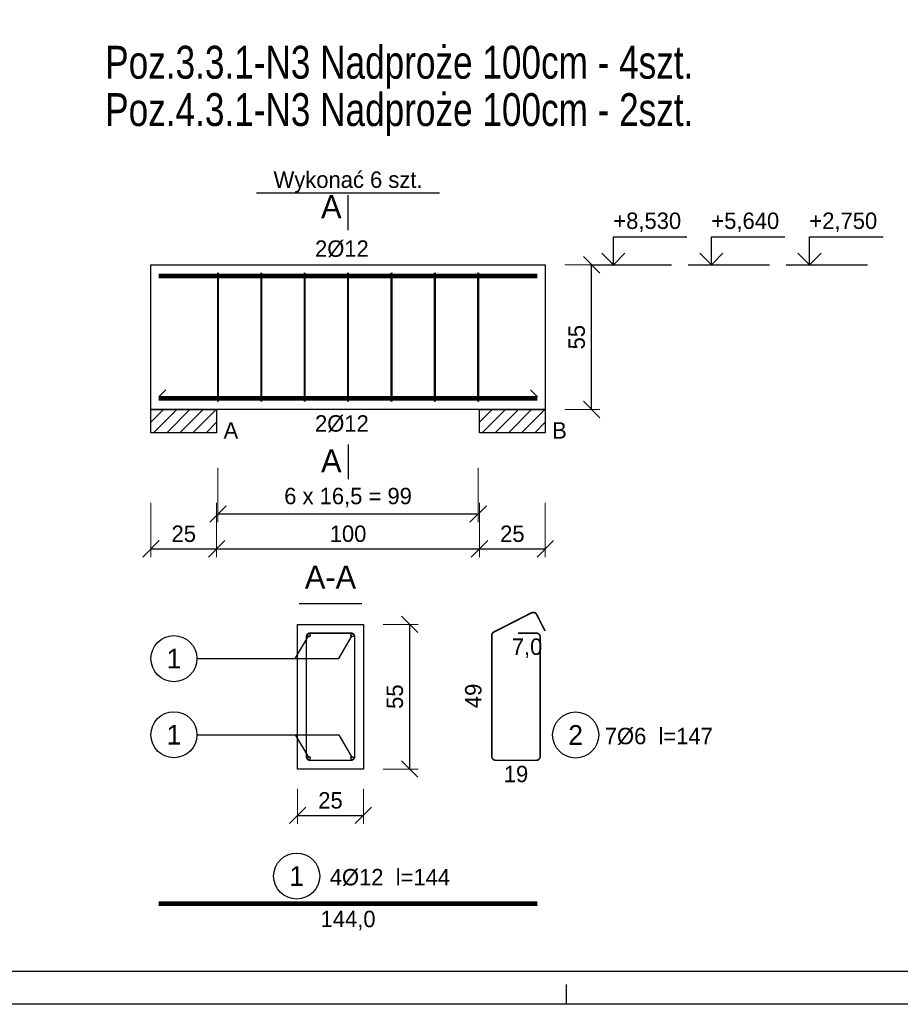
# Model space of a CAD drawing. Header units: millimetres. Extents: x -5773 to -2898, y -9833 to -1081.
# Tile 20 of 53: x -3556 to -3221, y -6855 to -6481. Entities that reach past the tile are written whole.
import ezdxf
from ezdxf.enums import TextEntityAlignment as Align

# ---------------------------------------------------------------- set-up
doc = ezdxf.new("R2010")
doc.units = ezdxf.units.MM
doc.header["$LTSCALE"] = 25
for name, color, linetype in [('BA_pdz', 2, 'Continuous'), ('BA_ram', 2, 'Continuous'), ('BA_txg', 3, 'Continuous')]:
    doc.layers.add(name, color=color, linetype=linetype)
doc.styles.add('BIKTG', font='bikromsw.shx', dxfattribs={"width": 0.85})
doc.styles.add('SPECBUD_TXT', font='txt')
doc.dimstyles.new('SPECBUD', dxfattribs={"dimscale": 25, "dimtxt": 0.25, "dimasz": 0.25, "dimexe": 0.125, "dimexo": 0.3, "dimgap": 0.1, "dimtad": 1, "dimdec": 0, "dimzin": 0, "dimtxsty": 'SPECBUD_TXT', "dimblk": 'OBLIQUE', "dimblk1": 'OBLIQUE', "dimblk2": 'OBLIQUE', "dimcen": 0.1, "dimclrt": 2, "dimadec": 0, "dimazin": 0, "dimtfac": 1, "dimtdec": 4, "dimtofl": 0, "dimtmove": 0, "dimatfit": 3, "dimfxl": 0.7, "dimfxlon": 1, "dimtolj": 1, "dimtzin": 0, "dimlwe": 0, "dimarcsym": 0})
pattern_1 = [(45, (-3515.2367, -6522.78), (2.5, -2.5), [])]

# ---------------------------------------------------------------- blocks, each defined once
blk = doc.blocks.new('_OBLIQUE')
at = {"color": 0, "lineweight": -2}
blk.add_line((-0.5, -0.5), (0.5, 0.5), dxfattribs=at)
blk = doc.blocks.new('*D421')
at = {"color": 0, "lineweight": 0, "ltscale": 125}
for p, q in [((-3348.9, -6574.11), (-3335.61, -6574.11)), ((-3348.9, -6629.11), (-3335.61, -6629.11))]:
    blk.add_line(p, q, dxfattribs=at)
at = {"color": 0, "lineweight": -2, "ltscale": 125}
blk.add_line((-3338.74, -6629.11), (-3338.74, -6574.11), dxfattribs=at)
at = {"layer": 'Defpoints', "color": 0}
for p in [(-3356.4, -6574.11), (-3338.74, -6574.11), (-3356.4, -6629.11)]:
    blk.add_point(p, dxfattribs=at)
at = {"color": 0, "lineweight": -2, "xscale": 6.25, "yscale": 6.25, "zscale": 6.25}
for p, rotation in [((-3338.74, -6574.11), 90), ((-3338.74, -6629.11), 270)]:
    blk.add_blockref('_OBLIQUE', p, dxfattribs=dict(at, rotation=rotation))
at = {"color": 2, "insert": (-3344.41, -6601.61), "char_height": 6.25, "attachment_point": 5, "rotation": 90, "style": 'SPECBUD_TXT'}
blk.add_mtext('\\A1;55', dxfattribs=at)
blk = doc.blocks.new('*D422')
at = {"color": 0, "lineweight": 0, "ltscale": 125}
for p, q in [((-3506.4, -6664.59), (-3506.4, -6685.22)), ((-3481.4, -6664.59), (-3481.4, -6685.22))]:
    blk.add_line(p, q, dxfattribs=at)
at = {"color": 0, "lineweight": -2, "ltscale": 125}
blk.add_line((-3506.4, -6682.09), (-3481.4, -6682.09), dxfattribs=at)
at = {"layer": 'Defpoints', "color": 0}
for p in [(-3506.4, -6629.11), (-3481.4, -6629.11), (-3481.4, -6682.09)]:
    blk.add_point(p, dxfattribs=at)
at = {"color": 0, "lineweight": -2, "xscale": 6.25, "yscale": 6.25, "zscale": 6.25, "rotation": 180}
blk.add_blockref('_OBLIQUE', (-3506.4, -6682.09), dxfattribs=at)
at = {"color": 0, "lineweight": -2, "xscale": 6.25, "yscale": 6.25, "zscale": 6.25}
blk.add_blockref('_OBLIQUE', (-3481.4, -6682.09), dxfattribs=at)
at = {"color": 2, "insert": (-3493.9, -6676.4), "char_height": 6.25, "attachment_point": 5, "style": 'SPECBUD_TXT'}
blk.add_mtext('\\A1;25', dxfattribs=at)
blk = doc.blocks.new('*D423')
at = {"color": 0, "lineweight": 0, "ltscale": 125}
for p, q in [((-3481.4, -6664.59), (-3481.4, -6685.22)), ((-3381.4, -6664.59), (-3381.4, -6685.22))]:
    blk.add_line(p, q, dxfattribs=at)
at = {"color": 0, "lineweight": -2, "ltscale": 125}
blk.add_line((-3481.4, -6682.09), (-3381.4, -6682.09), dxfattribs=at)
at = {"layer": 'Defpoints', "color": 0}
for p in [(-3481.4, -6629.11), (-3381.4, -6629.11), (-3381.4, -6682.09)]:
    blk.add_point(p, dxfattribs=at)
at = {"color": 0, "lineweight": -2, "xscale": 6.25, "yscale": 6.25, "zscale": 6.25, "rotation": 180}
blk.add_blockref('_OBLIQUE', (-3481.4, -6682.09), dxfattribs=at)
at = {"color": 0, "lineweight": -2, "xscale": 6.25, "yscale": 6.25, "zscale": 6.25}
blk.add_blockref('_OBLIQUE', (-3381.4, -6682.09), dxfattribs=at)
at = {"color": 2, "insert": (-3431.4, -6676.4), "char_height": 6.25, "attachment_point": 5, "style": 'SPECBUD_TXT'}
blk.add_mtext('\\A1;100', dxfattribs=at)
blk = doc.blocks.new('*D424')
at = {"color": 0, "lineweight": 0, "ltscale": 125}
for p, q in [((-3381.4, -6664.59), (-3381.4, -6685.22)), ((-3356.4, -6664.59), (-3356.4, -6685.22))]:
    blk.add_line(p, q, dxfattribs=at)
at = {"color": 0, "lineweight": -2, "ltscale": 125}
blk.add_line((-3381.4, -6682.09), (-3356.4, -6682.09), dxfattribs=at)
at = {"layer": 'Defpoints', "color": 0}
for p in [(-3381.4, -6629.11), (-3356.4, -6629.11), (-3356.4, -6682.09)]:
    blk.add_point(p, dxfattribs=at)
at = {"color": 0, "lineweight": -2, "xscale": 6.25, "yscale": 6.25, "zscale": 6.25, "rotation": 180}
blk.add_blockref('_OBLIQUE', (-3381.4, -6682.09), dxfattribs=at)
at = {"color": 0, "lineweight": -2, "xscale": 6.25, "yscale": 6.25, "zscale": 6.25}
blk.add_blockref('_OBLIQUE', (-3356.4, -6682.09), dxfattribs=at)
at = {"color": 2, "insert": (-3368.9, -6676.4), "char_height": 6.25, "attachment_point": 5, "style": 'SPECBUD_TXT'}
blk.add_mtext('\\A1;25', dxfattribs=at)
blk = doc.blocks.new('*D425')
at = {"color": 0, "lineweight": 0, "ltscale": 125}
for p, q in [((-3480.9, -6651.35), (-3480.9, -6671.98)), ((-3381.9, -6651.35), (-3381.9, -6671.98))]:
    blk.add_line(p, q, dxfattribs=at)
at = {"color": 0, "lineweight": -2, "ltscale": 125}
blk.add_line((-3480.9, -6668.85), (-3381.9, -6668.85), dxfattribs=at)
at = {"layer": 'Defpoints', "color": 0}
for p in [(-3480.9, -6629.11), (-3381.9, -6629.11), (-3381.9, -6668.85)]:
    blk.add_point(p, dxfattribs=at)
at = {"color": 0, "lineweight": -2, "xscale": 6.25, "yscale": 6.25, "zscale": 6.25, "rotation": 180}
blk.add_blockref('_OBLIQUE', (-3480.9, -6668.85), dxfattribs=at)
at = {"color": 0, "lineweight": -2, "xscale": 6.25, "yscale": 6.25, "zscale": 6.25}
blk.add_blockref('_OBLIQUE', (-3381.9, -6668.85), dxfattribs=at)
at = {"color": 2, "insert": (-3431.4, -6662.59), "char_height": 6.25, "attachment_point": 5, "style": 'SPECBUD_TXT'}
blk.add_mtext('\\A1;6 x 16,5 = 99', dxfattribs=at)
blk = doc.blocks.new('*D426')
at = {"color": 0, "lineweight": 0, "ltscale": 125}
for p, q in [((-3418.08, -6710.82), (-3404.79, -6710.82)), ((-3418.08, -6765.82), (-3404.79, -6765.82))]:
    blk.add_line(p, q, dxfattribs=at)
at = {"color": 0, "lineweight": -2, "ltscale": 125}
blk.add_line((-3407.92, -6765.82), (-3407.92, -6710.82), dxfattribs=at)
at = {"layer": 'Defpoints', "color": 0}
for p in [(-3425.58, -6710.82), (-3407.92, -6710.82), (-3425.58, -6765.82)]:
    blk.add_point(p, dxfattribs=at)
at = {"color": 0, "lineweight": -2, "xscale": 6.25, "yscale": 6.25, "zscale": 6.25}
for p, rotation in [((-3407.92, -6710.82), 90), ((-3407.92, -6765.82), 270)]:
    blk.add_blockref('_OBLIQUE', p, dxfattribs=dict(at, rotation=rotation))
at = {"color": 2, "insert": (-3413.59, -6738.32), "char_height": 6.25, "attachment_point": 5, "rotation": 90, "style": 'SPECBUD_TXT'}
blk.add_mtext('\\A1;55', dxfattribs=at)
blk = doc.blocks.new('*D427')
at = {"color": 0, "lineweight": 0, "ltscale": 125}
for p, q in [((-3450.58, -6773.32), (-3450.58, -6786.61)), ((-3425.58, -6773.32), (-3425.58, -6786.61))]:
    blk.add_line(p, q, dxfattribs=at)
at = {"color": 0, "lineweight": -2, "ltscale": 125}
blk.add_line((-3450.58, -6783.48), (-3425.58, -6783.48), dxfattribs=at)
at = {"layer": 'Defpoints', "color": 0}
for p in [(-3450.58, -6765.82), (-3425.58, -6765.82), (-3425.58, -6783.48)]:
    blk.add_point(p, dxfattribs=at)
at = {"color": 0, "lineweight": -2, "xscale": 6.25, "yscale": 6.25, "zscale": 6.25, "rotation": 180}
blk.add_blockref('_OBLIQUE', (-3450.58, -6783.48), dxfattribs=at)
at = {"color": 0, "lineweight": -2, "xscale": 6.25, "yscale": 6.25, "zscale": 6.25}
blk.add_blockref('_OBLIQUE', (-3425.58, -6783.48), dxfattribs=at)
at = {"color": 2, "insert": (-3438.08, -6777.79), "char_height": 6.25, "attachment_point": 5, "style": 'SPECBUD_TXT'}
blk.add_mtext('\\A1;25', dxfattribs=at)

msp = doc.modelspace()

# ---------------------------------------------------------------- hatches: boundary and pattern name
at = {"ltscale": 125}
h = msp.add_hatch(dxfattribs=at)
h.set_pattern_fill('ANSI31', color=256, scale=2.5, style=0)
h.set_pattern_definition(pattern_1)
h.paths.add_polyline_path([(-3506.4, -6637.94), (-3506.4, -6629.11), (-3481.4, -6629.11), (-3481.4, -6637.94), (-3506.4, -6637.94)], is_closed=False)
h = msp.add_hatch(dxfattribs=at)
h.set_pattern_fill('ANSI31', color=256, scale=2.5, style=0)
h.set_pattern_definition(pattern_1)
h.paths.add_polyline_path([(-3381.4, -6637.94), (-3381.4, -6629.11), (-3356.4, -6629.11), (-3356.4, -6637.94), (-3381.4, -6637.94)], is_closed=False)

# ---------------------------------------------------------------- linework, layer by layer
at = {"color": 1, "linetype": 'Continuous', "ltscale": 125}
for p, q in [((-3466.21, -6546.71), (-3396.58, -6546.71)), ((-3431.4, -6560.86), (-3431.4, -6547.61)), ((-3339.32, -6574.11), (-3308.41, -6574.11)), ((-3302.03, -6574.11), (-3271.12, -6574.11)), ((-3264.74, -6574.11), (-3233.83, -6574.11)), ((-3503.4, -6624.31), (-3500.75, -6621.66)), ((-3503.4, -6624.31), (-3500.75, -6621.66)), ((-3359.4, -6624.31), (-3362.05, -6621.66)), ((-3359.4, -6624.31), (-3362.05, -6621.66)), ((-3431.4, -6642.36), (-3431.4, -6655.61)), ((-3450.05, -6702.87), (-3426.1, -6702.87))]:
    msp.add_line(p, q, dxfattribs=at)
for points in [[(-3334.91, -6569.69), (-3330.49, -6574.11), (-3326.07, -6569.69), (-3330.49, -6574.11), (-3330.49, -6563.51), (-3302.49, -6563.51)], [(-3297.62, -6569.69), (-3293.2, -6574.11), (-3288.78, -6569.69), (-3293.2, -6574.11), (-3293.2, -6563.51), (-3265.2, -6563.51)], [(-3260.33, -6569.69), (-3255.91, -6574.11), (-3251.49, -6569.69), (-3255.91, -6574.11), (-3255.91, -6563.51), (-3227.91, -6563.51)], [(-3506.4, -6637.94), (-3506.4, -6629.11), (-3481.4, -6629.11), (-3481.4, -6637.94)], [(-3381.4, -6637.94), (-3381.4, -6629.11), (-3356.4, -6629.11), (-3356.4, -6637.94)], [(-3488.88, -6723.85), (-3434.88, -6723.85), (-3429.78, -6715.02)], [(-3488.88, -6723.85), (-3451.48, -6723.85), (-3446.38, -6715.02)], [(-3488.88, -6752.79), (-3451.48, -6752.79), (-3446.38, -6761.62)], [(-3488.88, -6752.79), (-3434.88, -6752.79), (-3429.78, -6761.62)]]:
    msp.add_lwpolyline(points, dxfattribs=at)
at = {"color": 2, "linetype": 'Continuous', "ltscale": 125}
for points in [[(-3506.4, -6574.11), (-3356.4, -6574.11), (-3356.4, -6629.11), (-3506.4, -6629.11), (-3506.4, -6574.11)], [(-3450.58, -6710.82), (-3450.58, -6710.82), (-3450.58, -6710.82), (-3425.58, -6710.82), (-3425.58, -6710.82), (-3425.58, -6710.82), (-3425.58, -6710.82), (-3425.58, -6710.82), (-3425.58, -6765.82), (-3425.58, -6765.82), (-3450.58, -6765.82), (-3450.58, -6765.82), (-3450.58, -6710.82), (-3450.58, -6710.82), (-3450.58, -6710.82)]]:
    msp.add_lwpolyline(points, dxfattribs=at)
at = {"color": 3, "linetype": 'Continuous', "ltscale": 125}
for points, const_width in [([(-3359.4, -6578.31), (-3359.4, -6578.31), (-3359.4, -6578.31), (-3359.4, -6578.31), (-3359.4, -6578.31), (-3359.4, -6578.31), (-3503.4, -6578.31), (-3503.4, -6578.31), (-3503.4, -6578.31), (-3503.4, -6578.31), (-3503.4, -6578.31), (-3503.4, -6578.31)], 1.77), ([(-3359.4, -6578.31), (-3359.4, -6578.31), (-3359.4, -6578.31), (-3359.4, -6578.31), (-3359.4, -6578.31), (-3359.4, -6578.31), (-3503.4, -6578.31), (-3503.4, -6578.31), (-3503.4, -6578.31), (-3503.4, -6578.31), (-3503.4, -6578.31), (-3503.4, -6578.31)], 1.77), ([(-3480.9, -6626.11), (-3480.9, -6577.11)], 0.83), ([(-3464.4, -6626.11), (-3464.4, -6577.11)], 0.83), ([(-3447.9, -6626.11), (-3447.9, -6577.11)], 0.83), ([(-3431.4, -6626.11), (-3431.4, -6577.11)], 0.83), ([(-3414.9, -6626.11), (-3414.9, -6577.11)], 0.83), ([(-3398.4, -6626.11), (-3398.4, -6577.11)], 0.83), ([(-3381.9, -6626.11), (-3381.9, -6577.11)], 0.83), ([(-3359.4, -6624.91), (-3359.4, -6624.91), (-3359.4, -6624.91), (-3359.4, -6624.91), (-3359.4, -6624.91), (-3359.4, -6624.91), (-3503.4, -6624.91), (-3503.4, -6624.91), (-3503.4, -6624.91), (-3503.4, -6624.91), (-3503.4, -6624.91), (-3503.4, -6624.91)], 1.77), ([(-3359.4, -6624.91), (-3359.4, -6624.91), (-3359.4, -6624.91), (-3359.4, -6624.91), (-3359.4, -6624.91), (-3359.4, -6624.91), (-3503.4, -6624.91), (-3503.4, -6624.91), (-3503.4, -6624.91), (-3503.4, -6624.91), (-3503.4, -6624.91), (-3503.4, -6624.91)], 1.77), ([(-3359.4, -6817.06), (-3359.4, -6817.06), (-3359.4, -6817.06), (-3359.4, -6817.06), (-3359.4, -6817.06), (-3359.4, -6817.06), (-3503.4, -6817.06), (-3503.4, -6817.06), (-3503.4, -6817.06), (-3503.4, -6817.06), (-3503.4, -6817.06), (-3503.4, -6817.06)], 1.77)]:
    msp.add_lwpolyline(points, dxfattribs=dict(at, const_width=const_width))
at = {"color": 7, "linetype": 'Continuous', "ltscale": 125}
for points in [[(-3506.4, -6637.94), (-3506.4, -6629.11), (-3481.4, -6629.11), (-3481.4, -6637.94)], [(-3381.4, -6637.94), (-3381.4, -6629.11), (-3356.4, -6629.11), (-3356.4, -6637.94)]]:
    msp.add_lwpolyline(points, close=True, dxfattribs=at)
at = {"color": 3, "linetype": 'Continuous', "ltscale": 125, "const_width": 0.6}
for points in [[(-3366.81, -6714.12), (-3359.81, -6714.12, -0.414214), (-3358.31, -6715.62), (-3358.31, -6761.02, -0.414214), (-3359.81, -6762.52), (-3375.21, -6762.52, -0.414214), (-3376.71, -6761.02), (-3376.71, -6715.04, -0.282114), (-3375.88, -6713.7), (-3361.65, -6706.45, -0.409881), (-3359.63, -6707.1), (-3356.46, -6713.34)], [(-3437.38, -6714.12), (-3430.38, -6714.12, -0.414214), (-3428.88, -6715.62), (-3428.88, -6761.02, -0.414214), (-3430.38, -6762.52), (-3445.78, -6762.52, -0.414214), (-3447.28, -6761.02), (-3447.28, -6715.62, -0.414214), (-3445.78, -6714.12), (-3430.38, -6714.12, -0.414214), (-3428.88, -6715.62), (-3428.88, -6722.62)]]:
    msp.add_lwpolyline(points, format="xyb", dxfattribs=at)
at = {"color": 1, "linetype": 'Continuous', "ltscale": 125}
for centre in [(-3497.64, -6723.85), (-3497.64, -6752.79), (-3344.83, -6752.88), (-3450.94, -6806.54)]:
    msp.add_circle(centre, 8.76, dxfattribs=at)
at = {"color": 3, "linetype": 'Continuous', "ltscale": 125}
for centre in [(-3446.38, -6715.02), (-3429.78, -6715.02), (-3446.38, -6761.62), (-3429.78, -6761.62)]:
    msp.add_circle(centre, 0.6, dxfattribs=at)
at = {"layer": 'BA_pdz', "color": 1}
msp.add_line((-3348.26, -6855.3), (-3348.26, -6847.8), dxfattribs=at)
at = {"layer": 'BA_ram', "color": 1}
msp.add_lwpolyline([(-3948.26, -6855.3), (-3948.26, -6112.8), (-2898.26, -6112.8), (-2898.26, -6855.3)], close=True, dxfattribs=at)
at = {"layer": 'BA_ram'}
msp.add_lwpolyline([(-3898.26, -6842.8), (-3898.26, -6125.3), (-2910.76, -6125.3), (-2910.76, -6842.8)], close=True, dxfattribs=at)

# ---------------------------------------------------------------- texts
at = {"color": 2, "ltscale": 125, "style": 'SPECBUD_TXT'}
for s, height, p in [('Wykonać 6 szt.', 6.25, (-3431.4, -6546.71)), ('A-A', 8.75, (-3438.08, -6699.82))]:
    msp.add_text(s, height=height, dxfattribs=at).set_placement(p, align=Align.BOTTOM_CENTER)
msp.add_text('A', height=8.75, dxfattribs=at).set_placement((-3433.87, -6547.61), align=Align.TOP_RIGHT)
for s, p in [('+8,530', (-3330.49, -6554.21)), ('+5,640', (-3293.2, -6554.21)), ('+2,750', (-3255.91, -6554.21)), ('2Ø12', (-3443.96, -6564.81)), ('A', (-3478.75, -6633.94)), ('2Ø12', (-3443.96, -6631.29)), ('B', (-3353.75, -6633.94)), (' 7Ø6  l=147', (-3336.07, -6750.16))]:
    msp.add_text(s, height=6.25, dxfattribs=at).set_placement(p, align=Align.TOP_LEFT)
msp.add_text('A', height=8.75, dxfattribs=at).set_placement((-3433.87, -6655.61), align=Align.BOTTOM_RIGHT)
for s, p in [('7,0', (-3363.31, -6716.19)), ('19', (-3367.51, -6764.59)), (' 4Ø12  l=144', (-3416.64, -6803.82)), ('144,0', (-3431.4, -6819.71))]:
    msp.add_text(s, height=6.25, dxfattribs=at).set_placement(p, align=Align.TOP_CENTER)
for s, p in [('1', (-3497.64, -6723.85)), ('1', (-3497.64, -6752.79)), ('2', (-3344.83, -6752.88)), ('1', (-3450.94, -6806.54))]:
    msp.add_text(s, height=7.5, dxfattribs=at).set_placement(p, align=Align.MIDDLE_CENTER)
msp.add_text('49', height=6.25, rotation=90, dxfattribs=at).set_placement((-3378.78, -6738.03), align=Align.BOTTOM_CENTER)
at = {"layer": 'BA_txg', "style": 'BIKTG', "width": 0.8}
for s, p in [('Poz.3.3.1-N3 Nadproże 100cm - 4szt.', (-3523.77, -6503.32)), ('Poz.4.3.1-N3 Nadproże 100cm - 2szt.', (-3523.77, -6521.32))]:
    msp.add_text(s, height=12.5, dxfattribs=at).set_placement(p)

# ---------------------------------------------------------------- dimensions: what is measured, and where the dimension line sits
at = {"color": 1, "ltscale": 125}
for base, p1, p2, picture, middle in [((-3338.74, -6574.11), (-3356.4, -6629.11), (-3356.4, -6574.11), '*D421', (-3344.41, -6601.61)), ((-3407.92, -6710.82), (-3425.58, -6765.82), (-3425.58, -6710.82), '*D426', (-3413.59, -6738.32))]:
    dim = msp.add_linear_dim(base=base, p1=p1, p2=p2, angle=90, dimstyle='SPECBUD', override={"dimblk1": 'OBLIQUE', "dimblk2": 'OBLIQUE', "dimsah": 1}, dxfattribs=at)
    dim.commit()
    dim.dimension.update_dxf_attribs({"geometry": picture, "text_midpoint": middle})
for base, p1, p2, picture, middle in [((-3481.4, -6682.09), (-3506.4, -6629.11), (-3481.4, -6629.11), '*D422', (-3493.9, -6676.4)), ((-3381.4, -6682.09), (-3481.4, -6629.11), (-3381.4, -6629.11), '*D423', (-3431.4, -6676.4)), ((-3356.4, -6682.09), (-3381.4, -6629.11), (-3356.4, -6629.11), '*D424', (-3368.9, -6676.4)), ((-3425.58, -6783.48), (-3450.58, -6765.82), (-3425.58, -6765.82), '*D427', (-3438.08, -6777.79))]:
    dim = msp.add_linear_dim(base=base, p1=p1, p2=p2, dimstyle='SPECBUD', override={"dimblk1": 'OBLIQUE', "dimblk2": 'OBLIQUE', "dimsah": 1}, dxfattribs=at)
    dim.commit()
    dim.dimension.update_dxf_attribs({"geometry": picture, "text_midpoint": middle})
dim = msp.add_linear_dim(base=(-3381.9, -6668.85), p1=(-3480.9, -6629.11), p2=(-3381.9, -6629.11), text='6 x 16,5 = 99', dimstyle='SPECBUD', override={"dimblk1": 'OBLIQUE', "dimblk2": 'OBLIQUE', "dimsah": 1}, dxfattribs=at)
dim.commit()
dim.dimension.update_dxf_attribs({"geometry": '*D425', "text_midpoint": (-3431.4, -6662.59)})

doc.saveas('drawing.dxf')
